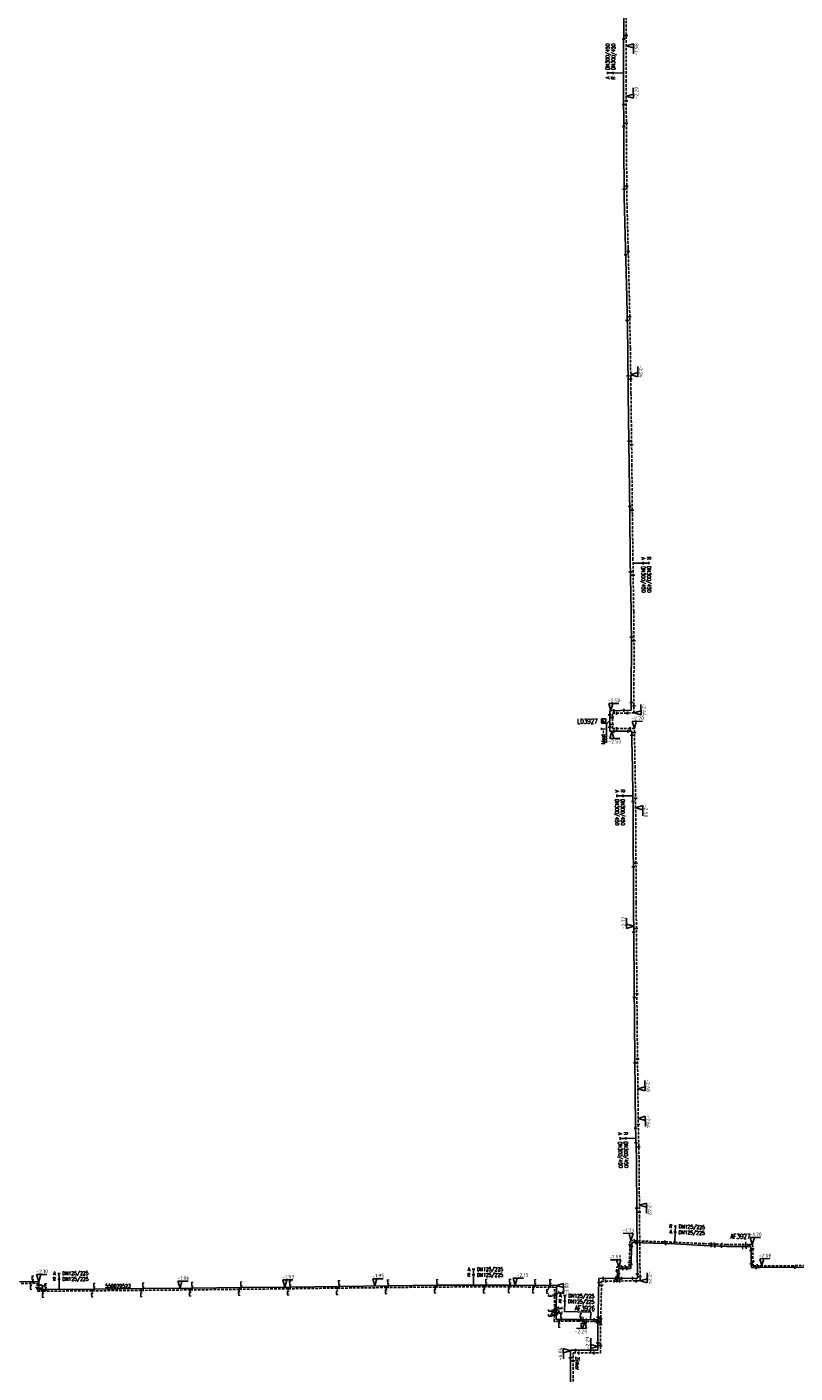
# Model space of a CAD drawing. Header units: millimetres. Extents: x 0 to 118318689, y 0 to 490460760.
# Tile 54 of 117: x 117615930 to 117804119, y 485500137 to 485829882. Entities that reach past the tile are written whole.
import ezdxf
from ezdxf.enums import TextEntityAlignment as Align

# ---------------------------------------------------------------- set-up
doc = ezdxf.new("R2010")
doc.units = ezdxf.units.MM
doc.header["$LTSCALE"] = 200
doc.linetypes.add('HIDDEN2', pattern=[4.7625, 3.175, -1.5875])
doc.layers.get('0').update_dxf_attribs({"color": 8})
for name, color, linetype in [('WT-C-AFSLUITER', 7, 'Continuous'), ('WT-C-kastLD', 7, 'Continuous'), ('WT-C-mof', 7, 'Continuous'), ('WT-C-tstuk', 7, 'Continuous'), ('WT-C-zbocht', 7, 'Continuous'), ('WT-I-diam', 7, 'Continuous'), ('WT-I-info', 7, 'Continuous'), ('WT-I-NAP', 7, 'Continuous'), ('WT-L-aanvoer', 6, 'Continuous'), ('WT-L-retour', 6, 'HIDDEN2')]:
    doc.layers.add(name, color=color, linetype=linetype)
doc.styles.add('DIN17', font='ROMANS.SHX', dxfattribs={"width": 0.9})
doc.styles.add('ISOCP', font='ISOCP.SHX')

# ---------------------------------------------------------------- blocks, each defined once
blk = doc.blocks.new('LR-mof')
at = {"color": 0, "linetype": 'ByBlock', "lineweight": -2}
blk.add_line((0, -0.75), (0, 0.75), dxfattribs=at)
blk = doc.blocks.new('LR-tsb')
blk.add_circle((0, 0), 0.375)
blk = doc.blocks.new('nap2')
at = {"color": 0, "linetype": 'Continuous'}
for p, q in [((1, 3.5), (-4, 3.5)), ((-1, 3.5), (0, 0)), ((1, 3.5), (0, 0))]:
    blk.add_line(p, q, dxfattribs=at)
at = {"color": 0, "linetype": 'Continuous', "style": 'ISOCP'}
for tag, p in [('*2', (-4, 1.5)), ('*1', (-1.5, 5))]:
    blk.add_attdef(tag, text='', height=1.8, dxfattribs=at).set_placement(p, align=Align.MIDDLE)
blk = doc.blocks.new('nap1')
at = {"color": 0, "linetype": 'Continuous'}
for p, q in [((-1, 3.5), (0, 0)), ((-1, 3.5), (4, 3.5)), ((1, 3.5), (0, 0))]:
    blk.add_line(p, q, dxfattribs=at)
at = {"color": 0, "linetype": 'Continuous', "style": 'ISOCP'}
for tag, p in [('*1', (1.7, 5)), ('*2', (4, 1.5))]:
    blk.add_attdef(tag, text='', height=1.8, dxfattribs=at).set_placement(p, align=Align.MIDDLE)
blk = doc.blocks.new('LR-AFS')
at = {"color": 0, "lineweight": -3, "const_width": 0.7}
blk.add_lwpolyline([(0, -1.5), (0, 1.5)], dxfattribs=at)
at = {"color": 7, "linetype": 'ByBlock', "lineweight": -2, "style": 'DIN17', "width": 0.9}
blk.add_attdef('*1', text='', height=2.5, dxfattribs=at).set_placement((0, 5), align=Align.MIDDLE)
at = {"color": 0, "linetype": 'ByBlock', "lineweight": -2, "style": 'DIN17', "width": 0.3, "flags": 1}
for tag, p in [('*2', (2.5, 1.5)), ('OCODE', (-7.5, -2.5)), ('FABR', (-7.5, -7.5)), ('ST', (-7.5, -5)), ('VCODE', (-2.5, -5)), ('NCODE', (-2.5, -2.5)), ('TYPE', (-2.5, -7.5)), ('OPBOUW', (2.5, -7.5)), ('NIVO', (2.5, -5)), ('BC', (2.5, -2.5)), ('BEDIEN', (7.5, -7.5)), ('IMM', (7.5, -5)), ('RK', (7.5, -2.5)), ('VERTR', (-7.5, -10)), ('DEKM', (-7.5, -12.5)), ('PDATUM', (-2.5, -12.5)), ('OPBLEN', (-2.5, -10)), ('HULPST', (2.5, -10)), ('OPM', (2.5, -12.5)), ('VERLSP', (7.5, -10)), ('BORD', (7.5, -12.5)), ('BORDL', (-7.5, -15)), ('BORDX', (-2.5, -15)), ('BORDY', (2.5, -15)), ('BORDZ', (7.5, -15))]:
    blk.add_attdef(tag, text='', height=1.8, dxfattribs=at).set_placement(p, align=Align.MIDDLE)
blk = doc.blocks.new('LR-kastLD')
at = {"color": 0, "linetype": 'ByBlock', "lineweight": -3}
blk.add_line((-1, 1), (1, -1), dxfattribs=at)
blk.add_lwpolyline([(-1, -1), (-1, 1), (1, 1), (1, -1)], close=True, dxfattribs=at)
blk.add_solid([(-1, 1), (-1, -1), (1, -1)], dxfattribs=at)
at = {"color": 7, "linetype": 'ByBlock', "lineweight": -3, "style": 'DIN17', "width": 0.7}
for tag, p in [('*1', (0, 5)), ('*2', (0, -5))]:
    blk.add_attdef(tag, text='', height=2.5, dxfattribs=at).set_placement(p, align=Align.MIDDLE)
at = {"color": 0, "linetype": 'ByBlock', "lineweight": -2, "style": 'DIN17', "width": 0.3, "flags": 1}
for tag, p in [('OCODE', (4.5, 1.25)), ('NCODE', (9.5, 1.25)), ('BC', (14.5, 1.25)), ('RK', (19.5, 1.25)), ('ST', (4.5, -1.25)), ('VCODE', (9.5, -1.25)), ('NIVO', (14.5, -1.25)), ('IMM', (19.5, -1.25))]:
    blk.add_attdef(tag, text='', height=1.8, dxfattribs=at).set_placement(p, align=Align.MIDDLE)
blk = doc.blocks.new('LR-DIAB2')
at = {"color": 0, "linetype": 'Continuous', "lineweight": -3}
blk.add_line((0, 5), (0, 7.8), dxfattribs=at)
at = {"color": 0, "lineweight": -3}
blk.add_line((0, 0), (0, 5), dxfattribs=at)
for points in [[(0.61, 7.8), (0, 7.8), (-0.61, 7.8)], [(0.61, 5), (0, 5), (-0.61, 5)]]:
    blk.add_lwpolyline(points, dxfattribs=at)
at = {"color": 1, "lineweight": -3, "style": 'DIN17', "width": 0.9}
for tag, p in [('*1', (-1.61, 7.8)), ('*2', (-1.61, 5.02))]:
    blk.add_attdef(tag, text='', height=1.8, dxfattribs=at).set_placement(p, align=Align.MIDDLE_RIGHT)
for tag, p in [('*11', (1.61, 7.8)), ('*12', (1.61, 5))]:
    blk.add_attdef(tag, text='', height=1.8, dxfattribs=at).set_placement(p, align=Align.MIDDLE_LEFT)
blk = doc.blocks.new('LR-DIAO2')
at = {"color": 0, "lineweight": -3}
blk.add_line((0, 0), (0, -5), dxfattribs=at)
at = {"color": 0, "linetype": 'Continuous', "lineweight": -3}
blk.add_line((0, -5), (0, -7.8), dxfattribs=at)
at = {"color": 0, "lineweight": -3}
for points in [[(0.61, -5), (0, -5), (-0.61, -5)], [(0.61, -7.8), (0, -7.8), (-0.61, -7.8)]]:
    blk.add_lwpolyline(points, dxfattribs=at)
at = {"color": 1, "lineweight": -3, "style": 'DIN17', "width": 0.9}
for tag, p in [('*1', (-1.61, -5)), ('*2', (-1.61, -7.78))]:
    blk.add_attdef(tag, text='', height=1.8, dxfattribs=at).set_placement(p, align=Align.MIDDLE_RIGHT)
for tag, p in [('*11', (1.61, -5)), ('*12', (1.61, -7.8))]:
    blk.add_attdef(tag, text='', height=1.8, dxfattribs=at).set_placement(p, align=Align.MIDDLE_LEFT)
blk = doc.blocks.new('LR-hyp')
at = {"color": 7, "linetype": 'ByBlock', "lineweight": -3, "style": 'DIN17', "width": 0.9}
blk.add_attdef('*1', text='', height=1.8, dxfattribs=at).set_placement((0, 0), align=Align.MIDDLE)
at = {"color": 7, "linetype": 'ByBlock', "lineweight": -2, "style": 'DIN17', "width": 0.9, "flags": 1}
blk.add_attdef('*2', text='', height=1.8, dxfattribs=at).set_placement((0, -5), align=Align.MIDDLE)
blk = doc.blocks.new('LR-mofD')
at = {"color": 0, "linetype": 'ByBlock', "lineweight": -2}
blk.add_line((0, -0.75), (0, 0.75), dxfattribs=at)
at = {"color": 1, "linetype": 'ByBlock', "lineweight": -3, "style": 'DIN17', "width": 0.9}
blk.add_attdef('*1', text='', height=1.8, dxfattribs=at).set_placement((0, 2), align=Align.MIDDLE)
blk = doc.blocks.new('LR-zbocht')
at = {"color": 0, "linetype": 'ByBlock', "lineweight": -2}
blk.add_arc((1.5, 0), 1.5, 90, 270, dxfattribs=at)

msp = doc.modelspace()

# ---------------------------------------------------------------- linework, layer by layer
at = {"layer": 'WT-I-diam'}
for p, q in [((117754069, 485515080), (117747636, 485515216)), ((117754029, 485513199), (117754069, 485515080))]:
    msp.add_line(p, q, dxfattribs=at)
at = {"layer": 'WT-I-info'}
for p, q in [((117757917, 485659107), (117758544, 485659843, -2553)), ((117757920, 485654543), (117757917, 485659107))]:
    msp.add_line(p, q, dxfattribs=at)
at = {"layer": 'WT-L-aanvoer', "lineweight": -3}
for p, q in [((117762144, 485839028), (117762080, 485816830)), ((117762080, 485816830), (117762160, 485801969)), ((117749093, 485505729), (117754366, 485505735)), ((117749115, 485485972), (117749093, 485505729))]:
    msp.add_line(p, q, dxfattribs=at)
at = {"layer": 'WT-L-aanvoer'}
for p, q in [((117762256, 485788155, -2207), (117762160, 485801969)), ((117762570, 485775762, -2207), (117762256, 485788155, -2207)), ((117762876, 485763687, -2207), (117762570, 485775762, -2207)), ((117763109, 485751253, -2207), (117762876, 485763687, -2207)), ((117763267, 485740058, -2207), (117763109, 485751253, -2207)), ((117763487, 485722404, -2207), (117763267, 485740058, -2207)), ((117763600, 485710544, -2207), (117763487, 485722404, -2207)), ((117763754, 485699344, -2207), (117763600, 485710544, -2207)), ((117763928, 485686702, -2207), (117763754, 485699344, -2207)), ((117764017, 485677453, -2207), (117763928, 485686702, -2207)), ((117764000, 485668830, -2207), (117764017, 485677453, -2207)), ((117763988, 485662480, -2207), (117764000, 485668830, -2207)), ((117758702, 485662389, -2207), (117763988, 485662480, -2207)), ((117758703, 485659983, -2207), (117758702, 485662389, -2207)), ((117758705, 485657353, -2207), (117758703, 485659983, -2207)), ((117764107, 485657353, -2207), (117758705, 485657353, -2207)), ((117764147, 485655105, -2207), (117764107, 485657353, -2207)), ((117764267, 485648412, -2207), (117764147, 485655105, -2207)), ((117764389, 485641545, -2207), (117764267, 485648412, -2207)), ((117764412, 485638513, -2207), (117764389, 485641545, -2207)), ((117764424, 485636512, -2207), (117764412, 485638513, -2207)), ((117764550, 485615404, -2207), (117764424, 485636512, -2207)), ((117764609, 485606116, -2207), (117764550, 485615404, -2207)), ((117764773, 485585842, -2207), (117764609, 485606116, -2207)), ((117765059, 485560564, -2207), (117764773, 485585842, -2207)), ((117765246, 485552853), (117765059, 485560560)), ((117765353, 485538360), (117765246, 485552853)), ((117765501, 485523359), (117765353, 485538360)), ((117763881, 485525748), (117764108, 485532138)), ((117764108, 485532138), (117772297, 485531845)), ((117772297, 485531845), (117774639, 485531762)), ((117774639, 485531762), (117781868, 485531420)), ((117781868, 485531420), (117787289, 485531175)), ((117787289, 485531175), (117791306, 485531175)), ((117791306, 485531175), (117793300, 485531175)), ((117793300, 485531175), (117793441, 485525974)), ((117760911, 485525732), (117763881, 485525748)), ((117760915, 485524977), (117760911, 485525732)), ((117760924, 485523335), (117760915, 485524977)), ((117793441, 485525974), (117795559, 485525983)), ((117795559, 485525983), (117811310, 485526055)), ((117614109, 485522514), (117618826, 485522552)), ((117618826, 485522552), (117618842, 485520612)), ((117618842, 485520612), (117620544, 485520626)), ((117620544, 485520626), (117632421, 485520724)), ((117632421, 485520724), (117644421, 485520823)), ((117644421, 485520823), (117656420, 485520940)), ((117656420, 485520940), (117668430, 485521075)), ((117668430, 485521075), (117680427, 485521220)), ((117680427, 485521220), (117692427, 485521376)), ((117692427, 485521376), (117704427, 485521513)), ((117704427, 485521513), (117716427, 485521633)), ((117716427, 485521633), (117728428, 485521682)), ((117728428, 485521682), (117734284, 485521674)), ((117734284, 485521674), (117745656, 485521599)), ((117745631, 485519638), (117745656, 485521599)), ((117755990, 485519329), (117756081, 485523310)), ((117756081, 485523310), (117765501, 485523359)), ((117745588, 485516158), (117745631, 485519638)), ((117755790, 485509897), (117755990, 485519329)), ((117745551, 485513230), (117745573, 485514990)), ((117745573, 485514990), (117745583, 485515807)), ((117745583, 485515807), (117745588, 485516158)), ((117746835, 485513236), (117745551, 485513230)), ((117751186, 485513259), (117746835, 485513236)), ((117751596, 485513250), (117751186, 485513259)), ((117752152, 485513239), (117751596, 485513250)), ((117755859, 485513160), (117752152, 485513239)), ((117755794, 485505736), (117755790, 485509897)), ((117754366, 485505735), (117755794, 485505736))]:
    msp.add_line(p, q, dxfattribs=at)
at = {"layer": 'WT-L-retour', "lineweight": -3}
for p, q in [((117762794, 485839029), (117762730, 485816830)), ((117762730, 485816830), (117762810, 485801972)), ((117762906, 485788173, -2207), (117762810, 485801972)), ((117763220, 485775779, -2207), (117762906, 485788173, -2207)), ((117763525, 485763701, -2207), (117763220, 485775779, -2207)), ((117763759, 485751263, -2207), (117763525, 485763701, -2207)), ((117763917, 485740067, -2207), (117763759, 485751263, -2207)), ((117764137, 485722411, -2207), (117763917, 485740067, -2207)), ((117764250, 485710552, -2207), (117764137, 485722411, -2207)), ((117764404, 485699353, -2207), (117764250, 485710552, -2207)), ((117764578, 485686710, -2207), (117764404, 485699353, -2207)), ((117764667, 485677455, -2207), (117764578, 485686710, -2207)), ((117764650, 485668829, -2207), (117764667, 485677455, -2207)), ((117764636, 485661841, -2207), (117764650, 485668829, -2207)), ((117759352, 485661750, -2207), (117764636, 485661841, -2207)), ((117759353, 485659994, -2207), (117759352, 485661750, -2207)), ((117759355, 485658003, -2207), (117759353, 485659994, -2207)), ((117764746, 485658003, -2207), (117759355, 485658003, -2207)), ((117764797, 485655116, -2207), (117764746, 485658003, -2207)), ((117764917, 485648424, -2207), (117764797, 485655116, -2207)), ((117765039, 485641553, -2207), (117764917, 485648424, -2207)), ((117765062, 485638518, -2207), (117765039, 485641553, -2207)), ((117765074, 485636516, -2207), (117765062, 485638518, -2207)), ((117765200, 485615408, -2207), (117765074, 485636516, -2207)), ((117765259, 485606121, -2207), (117765200, 485615408, -2207)), ((117765423, 485585849, -2207), (117765259, 485606121, -2207)), ((117765709, 485560572, -2207), (117765423, 485585849, -2207)), ((117765896, 485552863), (117765709, 485560576)), ((117766003, 485538366), (117765896, 485552863)), ((117766158, 485522713), (117766003, 485538366)), ((117763470, 485526171), (117763699, 485532577)), ((117763699, 485532577), (117772312, 485532270)), ((117772312, 485532270), (117774657, 485532186)), ((117774657, 485532186), (117781887, 485531845)), ((117781887, 485531845), (117787299, 485531600)), ((117787299, 485531600), (117791986, 485531600)), ((117791986, 485531600), (117793714, 485531600)), ((117793714, 485531600), (117793854, 485526401)), ((117760484, 485526155), (117763470, 485526171)), ((117760490, 485524975), (117760484, 485526155)), ((117760502, 485522683), (117760490, 485524975)), ((117793854, 485526401), (117795557, 485526408)), ((117795557, 485526408), (117811311, 485526480)), ((117756640, 485519315), (117756716, 485522663)), ((117756716, 485522663), (117766158, 485522713)), ((117756440, 485509891), (117756640, 485519315)), ((117752984, 485512796), (117752437, 485512807)), ((117756500, 485512721), (117752984, 485512796)), ((117756445, 485505087), (117756440, 485509891)), ((117749744, 485505080), (117755218, 485505086)), ((117749764, 485486623), (117749744, 485505080)), ((117754367, 485505085), (117756445, 485505087))]:
    msp.add_line(p, q, dxfattribs=at)
at = {"layer": 'WT-L-retour'}
for p, q in [((117614510, 485522092), (117618405, 485522123)), ((117618405, 485522123), (117618420, 485520183)), ((117655915, 485520510), (117667925, 485520644)), ((117667925, 485520644), (117679924, 485520789)), ((117679924, 485520789), (117691999, 485520945)), ((117691999, 485520945), (117703921, 485521083)), ((117703921, 485521083), (117715922, 485521203)), ((117715922, 485521203), (117727922, 485521258)), ((117727922, 485521258), (117734000, 485521250)), ((117734000, 485521250), (117745225, 485521177)), ((117745200, 485519140), (117745225, 485521177)), ((117618420, 485520183), (117619849, 485520195)), ((117619849, 485520195), (117631892, 485520294)), ((117631892, 485520294), (117643918, 485520394)), ((117643918, 485520394), (117655915, 485520510)), ((117745154, 485515453), (117745200, 485519140)), ((117745121, 485512803), (117745139, 485514288)), ((117745139, 485514288), (117745149, 485515099)), ((117745149, 485515099), (117745154, 485515453)), ((117746337, 485512809), (117745121, 485512803)), ((117751183, 485512834), (117746337, 485512809)), ((117752437, 485512807), (117751183, 485512834))]:
    msp.add_line(p, q, dxfattribs=at)

# ---------------------------------------------------------------- block references
at = {"layer": 'WT-C-AFSLUITER', "linetype": 'Continuous'}
ref = msp.add_blockref('LR-AFS', (117791306, 485531175), dxfattribs=dict(at, xscale=500, yscale=500, zscale=500))
ref.add_attrib('*1', 'AF3927', dxfattribs={"layer": '0', "color": 7, "linetype": 'ByBlock', "lineweight": -2, "height": 1250, "style": 'DIN17', "width": 0.65}).set_placement((117790684, 485533654), align=Align.MIDDLE)
at = {"layer": 'WT-C-AFSLUITER', "linetype": 'Continuous', "xscale": 500, "yscale": 500, "zscale": 500}
msp.add_blockref('LR-AFS', (117791986, 485531600), dxfattribs=at)
at = {"layer": 'WT-C-AFSLUITER', "linetype": 'Continuous'}
ref = msp.add_blockref('LR-AFS', (117752152, 485513239), dxfattribs=dict(at, xscale=500, yscale=500, zscale=500, rotation=358.7835))
ref.add_attrib('*1', 'AF3926', dxfattribs={"layer": '0', "color": 7, "linetype": 'ByBlock', "lineweight": -2, "height": 1250, "rotation": 358.7835, "style": 'DIN17', "width": 0.65}).set_placement((117752606, 485516014), align=Align.MIDDLE)
at = {"layer": 'WT-C-AFSLUITER', "linetype": 'Continuous', "xscale": 500, "yscale": 500, "zscale": 500, "rotation": 358.7835}
msp.add_blockref('LR-AFS', (117752984, 485512796), dxfattribs=at)
at = {"layer": 'WT-C-kastLD', "linetype": 'Continuous'}
ref = msp.add_blockref('LR-kastLD', (117757220, 485659868), dxfattribs=dict(at, xscale=499.9999999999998, yscale=499.9999999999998, zscale=499.9999999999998, rotation=0.005731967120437))
ref.add_attrib('*1', 'LD3927', dxfattribs={"layer": '0', "color": 7, "linetype": 'ByBlock', "lineweight": -3, "height": 1250, "rotation": 0.00573, "style": 'DIN17', "width": 0.65}).set_placement((117753213, 485659793), align=Align.MIDDLE)
at = {"layer": 'WT-C-mof', "linetype": 'Continuous', "lineweight": -3}
for p, xscale, yscale, zscale, rotation in [((117762762, 485827761), 500.0000000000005, 500.0000000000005, 500.0000000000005, 89.8366), ((117762109, 485826911), 500.0000000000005, 500.0000000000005, 500.0000000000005, 89.8366), ((117762112, 485810918), 500, 500, 500, 270.306), ((117762757, 485811782), 500, 500, 500, 270.306), ((117762141, 485805492), 500, 500, 500, 270.306), ((117762787, 485806327), 500, 500, 500, 270.306)]:
    msp.add_blockref('LR-mof', p, dxfattribs=dict(at, xscale=xscale, yscale=yscale, zscale=zscale, rotation=rotation))
at = {"layer": 'WT-C-mof', "linetype": 'Continuous'}
for p, xscale, yscale, zscale, rotation in [((117762242, 485790146, -1889), 500.0000000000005, 500.0000000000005, 500.0000000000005, 270.3995), ((117762887, 485790839, -1780), 499.9999999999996, 499.9999999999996, 499.9999999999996, 270.3989), ((117763243, 485774842, -2207), 499.9999999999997, 499.9999999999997, 499.9999999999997, 271.4501), ((117762613, 485774045, -2207), 499.9999999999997, 499.9999999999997, 499.9999999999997, 271.4501), ((117762983, 485757973, -2207), 500, 500, 500, 271.0779), ((117763617, 485758852, -2207), 500, 500, 500, 271.0779), ((117763206, 485744415, -2207), 500.0000000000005, 500.0000000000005, 500.0000000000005, 270.8059), ((117763868, 485743571, -2207), 500.0000000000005, 500.0000000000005, 500.0000000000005, 270.8059), ((117763412, 485728405, -2207), 500.0000000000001, 500.0000000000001, 500.0000000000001, 270.7143), ((117764073, 485727558, -2207), 500.0000000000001, 500.0000000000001, 500.0000000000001, 270.7143), ((117763583, 485712379, -2207), 500, 500, 500, 270.5467), ((117764241, 485711547, -2207), 500, 500, 500, 270.5467), ((117763795, 485696375, -2207), 499.9999999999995, 499.9999999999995, 499.9999999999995, 270.7882), ((117764456, 485695567, -2207), 499.9999999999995, 499.9999999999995, 499.9999999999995, 270.7882), ((117763989, 485680386, -2207), 500.0000000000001, 500.0000000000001, 500.0000000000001, 270.5488), ((117764647, 485679522, -2207), 500.0000000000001, 500.0000000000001, 500.0000000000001, 270.5488), ((117764400, 485640166, -2207), 499.9999999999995, 499.9999999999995, 499.9999999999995, 270.4291), ((117765043, 485640991, -2207), 499.9999999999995, 499.9999999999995, 499.9999999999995, 270.4291), ((117764498, 485624143, -2207), 500.0000000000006, 500.0000000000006, 500.0000000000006, 270.3429), ((117765143, 485625022, -2207), 500.0000000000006, 500.0000000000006, 500.0000000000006, 270.3429), ((117764596, 485608119, -2207), 500.0000000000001, 500.0000000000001, 500.0000000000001, 270.3592), ((117765240, 485609054, -2207), 500.0000000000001, 500.0000000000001, 500.0000000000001, 270.3592), ((117764722, 485592104, -2207), 500.0000000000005, 500.0000000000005, 500.0000000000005, 270.4650999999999), ((117765365, 485593041, -2207), 500.0000000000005, 500.0000000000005, 500.0000000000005, 270.4650999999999), ((117765523, 485577039, -2207), 499.9999999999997, 499.9999999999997, 499.9999999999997, 270.6488), ((117764883, 485576115, -2207), 499.9999999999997, 499.9999999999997, 499.9999999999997, 270.6488), ((117765705, 485560992, -2207), 499.9999999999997, 499.9999999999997, 499.9999999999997, 270.6488), ((117765070, 485560115), 500, 500, 500, 271.3878), ((117765157, 485556522), 500, 500, 500, 271.3878), ((117765832, 485555506), 500, 500, 500, 271.3878), ((117765337, 485540515), 500.0000000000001, 500.0000000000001, 500.0000000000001, 270.4219), ((117765994, 485539547), 500.0000000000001, 500.0000000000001, 500.0000000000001, 270.4219), ((117772204, 485532274), 500, 500, 500, 357.9567000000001), ((117772377, 485531843), 500, 500, 500, 357.9567000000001), ((117783531, 485531345), 500.0000000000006, 500.0000000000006, 500.0000000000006, 357.4096), ((117783567, 485531769), 500.0000000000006, 500.0000000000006, 500.0000000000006, 357.4096), ((117784378, 485531732), 500.0000000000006, 500.0000000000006, 500.0000000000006, 357.4096), ((117784479, 485531302), 500.0000000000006, 500.0000000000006, 500.0000000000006, 357.4096), ((117786130, 485531227), 500.0000000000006, 500.0000000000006, 500.0000000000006, 357.4096), ((117786131, 485531653), 500.0000000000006, 500.0000000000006, 500.0000000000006, 357.4096), ((117792115, 485530957), 500.0000000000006, 500.0000000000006, 500.0000000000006, 357.4096), ((117792819, 485531350), 500.0000000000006, 500.0000000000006, 500.0000000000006, 357.4096), ((117793825, 485527507, -1662), 499.9999999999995, 499.9999999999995, 499.9999999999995, 271.5459), ((117793416, 485526894, -1662), 499.9999999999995, 499.9999999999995, 499.9999999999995, 271.5459), ((117804093, 485526022), 500.0000000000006, 500.0000000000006, 500.0000000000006, 0.2611999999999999), ((117619849, 485520195), 500, 500, 500, 0.4722), ((117755792, 485507534), 500.0000000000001, 500.0000000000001, 500.0000000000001, 270.0614), ((117756443, 485506855), 500.0000000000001, 500.0000000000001, 500.0000000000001, 270.0614)]:
    msp.add_blockref('LR-mof', p, dxfattribs=dict(at, xscale=xscale, yscale=yscale, zscale=zscale, rotation=rotation))
at = {"layer": 'WT-C-mof'}
for p, xscale, yscale, zscale, rotation in [((117759702, 485662406, -2207), 499.9999999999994, 499.9999999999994, 499.9999999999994, 0.9837518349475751), ((117762181, 485662449, -2207), 499.9999999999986, 499.9999999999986, 499.9999999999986, 180.9837518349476), ((117763991, 485664383, -2207), 499.9999999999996, 499.9999999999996, 499.9999999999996, 89.8891616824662), ((117764640, 485663545, -2207), 499.9999999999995, 499.9999999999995, 499.9999999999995, 89.88916168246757), ((117758702, 485661389, -2207), 500, 500, 500, 270.0379208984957), ((117759353, 485660750, -2207), 500, 500, 500, 270.0379208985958), ((117760352, 485661767, -2207), 500, 500, 500, 0.9837518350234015), ((117763054, 485661813, -2207), 499.9999999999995, 499.9999999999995, 499.9999999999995, 180.9837518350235), ((117758704, 485658353, -2207), 500, 500, 500, 90.03792089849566), ((117759354, 485659003, -2207), 500, 500, 500, 90.03792089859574), ((117759705, 485657353, -2207), 500.0000000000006, 500.0000000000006, 500.0000000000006, 0.005731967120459), ((117760355, 485658003, -2207), 500.0000000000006, 500.0000000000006, 500.0000000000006, 0.005731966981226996), ((117763107, 485657353, -2207), 499.9999999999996, 499.9999999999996, 499.9999999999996, 180.0057319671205), ((117763746, 485658003, -2207), 500.0000000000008, 500.0000000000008, 500.0000000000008, 180.0057319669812), ((117764125, 485656353, -2207), 500.0000000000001, 500.0000000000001, 500.0000000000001, 271.0218547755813), ((117764764, 485657004, -2207), 499.9999999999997, 499.9999999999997, 499.9999999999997, 271.021854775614), ((117763663, 485531578), 500, 500, 500, 267.9567077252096), ((117764073, 485531138), 500, 500, 500, 267.9567077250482), ((117764698, 485532542), 500.0000000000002, 500.0000000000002, 500.0000000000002, 357.9567077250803), ((117765108, 485532102), 500.0000000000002, 500.0000000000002, 500.0000000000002, 357.9567077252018), ((117793741, 485530600), 499.9999999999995, 499.9999999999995, 499.9999999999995, 271.5458640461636), ((117763506, 485527170), 500.0000000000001, 500.0000000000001, 500.0000000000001, 87.95670772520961), ((117793327, 485530175), 499.9999999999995, 499.9999999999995, 499.9999999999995, 271.5458640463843), ((117760489, 485525155), 500, 500, 500, 270.302705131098), ((117760918, 485524489), 500.0000000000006, 500.0000000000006, 500.0000000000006, 90.30270513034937), ((117761484, 485526160), 500.0000000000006, 500.0000000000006, 500.0000000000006, 0.30270513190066), ((117761911, 485525738), 500, 500, 500, 0.302705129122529), ((117762470, 485526166), 499.9999999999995, 499.9999999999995, 499.9999999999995, 180.3027051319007), ((117762881, 485525743), 500, 500, 500, 180.3027051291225), ((117763916, 485526747), 499.9999999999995, 499.9999999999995, 499.9999999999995, 87.95670772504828), ((117765491, 485524359), 500, 500, 500, 90.56660806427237), ((117794559, 485525979), 499.9999999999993, 499.9999999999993, 499.9999999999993, 180.2396414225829), ((117794854, 485526405), 499.9999999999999, 499.9999999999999, 499.9999999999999, 0.2396395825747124), ((117756058, 485522310), 500, 500, 500, 268.6924854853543), ((117756693, 485521663), 500, 500, 500, 268.6924854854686), ((117757081, 485523315), 499.9999999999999, 499.9999999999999, 499.9999999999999, 0.302705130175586), ((117757716, 485522668), 499.9999999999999, 499.9999999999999, 499.9999999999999, 0.3027051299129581), ((117759802, 485522679), 499.9999999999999, 499.9999999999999, 499.9999999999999, 0.3027051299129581), ((117760497, 485523683), 500.0000000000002, 500.0000000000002, 500.0000000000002, 90.30270513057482), ((117760224, 485523332), 499.9999999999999, 499.9999999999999, 499.9999999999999, 0.302705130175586), ((117761202, 485522687), 499.9999999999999, 499.9999999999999, 499.9999999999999, 0.3027051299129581), ((117761624, 485523339), 499.9999999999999, 499.9999999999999, 499.9999999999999, 0.302705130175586), ((117764302, 485523353), 499.9999999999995, 499.9999999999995, 499.9999999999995, 180.3027051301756), ((117765158, 485522708), 500.0000000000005, 500.0000000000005, 500.0000000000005, 180.3027051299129), ((117766148, 485523713), 499.9999999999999, 499.9999999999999, 499.9999999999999, 90.56660806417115), ((117754859, 485513181), 499.9999999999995, 499.9999999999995, 499.9999999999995, 178.7835246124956), ((117755844, 485512460), 500.0000000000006, 500.0000000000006, 500.0000000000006, 88.78352461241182), ((117755500, 485512742), 500.0000000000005, 500.0000000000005, 500.0000000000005, 178.7835246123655), ((117755874, 485513860), 500.0000000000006, 500.0000000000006, 500.0000000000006, 88.78352461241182), ((117756485, 485512021), 499.9999999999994, 499.9999999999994, 499.9999999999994, 88.78352461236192), ((117756515, 485513421), 499.9999999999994, 499.9999999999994, 499.9999999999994, 88.78352461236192), ((117754037, 485505734), 500.0000000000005, 500.0000000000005, 500.0000000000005, 180.0614096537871), ((117754855, 485505085), 499.9999999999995, 499.9999999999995, 499.9999999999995, 180.0614096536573)]:
    msp.add_blockref('LR-mof', p, dxfattribs=dict(at, xscale=xscale, yscale=yscale, zscale=zscale, rotation=rotation))
at = {"layer": 'WT-C-mof', "linetype": 'Continuous', "xscale": 500, "yscale": 500, "zscale": 500}
for p, rotation in [((117617346, 485522540), 0.4611000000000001), ((117620544, 485520626), 0.473), ((117632421, 485520724), 0.473), ((117728428, 485521682), 359.9219), ((117740435, 485521634), 359.6201), ((117744155, 485521609), 359.6201), ((117745200, 485519140), 89.28299999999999), ((117745139, 485514288), 89.28299999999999), ((117745154, 485515453), 89.28299999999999), ((117746835, 485513236), 0.2973), ((117751596, 485513250), 358.7835)]:
    msp.add_blockref('LR-mofD', p, dxfattribs=dict(at, rotation=rotation)).add_auto_attribs({'*1': 'E'})
at = {"layer": 'WT-C-mof', "linetype": 'Continuous'}
ref = msp.add_blockref('LR-mofD', (117616875, 485522111), dxfattribs=dict(at, xscale=500, yscale=500, zscale=500, rotation=0.4611000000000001))
ref.add_attrib('*1', 'E', dxfattribs={"layer": '0', "color": 1, "linetype": 'ByBlock', "lineweight": -3, "height": 900, "rotation": 0.4611, "style": 'DIN17', "width": 0.9}).set_placement((117616886, 485521139), align=Align.MIDDLE)
ref = msp.add_blockref('LR-mofD', (117618413, 485521119), dxfattribs=dict(at, xscale=500, yscale=500, zscale=500, rotation=270.4611))
ref.add_attrib('*1', 'E', dxfattribs={"layer": '0', "color": 1, "linetype": 'ByBlock', "lineweight": -3, "height": 900, "rotation": 90.4611, "style": 'DIN17', "width": 0.9}).set_placement((117619413, 485521127), align=Align.MIDDLE)
ref = msp.add_blockref('LR-mofD', (117618834, 485521653), dxfattribs=dict(at, xscale=500, yscale=500, zscale=500, rotation=270.4611))
ref.add_attrib('*1', 'E', dxfattribs={"layer": '0', "color": 1, "linetype": 'ByBlock', "lineweight": -3, "height": 900, "rotation": 90.4611, "style": 'DIN17', "width": 0.9}).set_placement((117619834, 485521661), align=Align.MIDDLE)
ref = msp.add_blockref('LR-mofD', (117619846, 485520195), dxfattribs=dict(at, xscale=500, yscale=500, zscale=500, rotation=180.4722))
ref.add_attrib('*1', 'E', dxfattribs={"layer": '0', "color": 1, "linetype": 'ByBlock', "lineweight": -3, "height": 900, "rotation": 0.4722, "style": 'DIN17', "width": 0.9}).set_placement((117619854, 485519195), align=Align.MIDDLE)
ref = msp.add_blockref('LR-mofD', (117631892, 485520294), dxfattribs=dict(at, xscale=500, yscale=500, zscale=500, rotation=180.4722))
ref.add_attrib('*1', 'E', dxfattribs={"layer": '0', "color": 1, "linetype": 'ByBlock', "lineweight": -3, "height": 900, "rotation": 0.4722, "style": 'DIN17', "width": 0.9}).set_placement((117631900, 485519295), align=Align.MIDDLE)
at = {"layer": 'WT-C-mof'}
ref = msp.add_blockref('LR-mofD', (117643918, 485520394), dxfattribs=dict(at, xscale=500, yscale=500, zscale=500, rotation=0.4722))
ref.add_attrib('*1', 'E', dxfattribs={"layer": '0', "color": 1, "linetype": 'ByBlock', "lineweight": -3, "height": 900, "rotation": 0.4722, "style": 'DIN17', "width": 0.9}).set_placement((117643910, 485519346), align=Align.MIDDLE)
at = {"layer": 'WT-C-mof', "xscale": 500, "yscale": 500, "zscale": 500}
for p, rotation in [((117644421, 485520823), 0.6421), ((117656420, 485520940), 0.6421), ((117668430, 485521075), 0.7426), ((117680427, 485521220), 0.7426), ((117692427, 485521376), 0.5752), ((117704427, 485521513), 0.5752), ((117716427, 485521633), 359.9254), ((117734284, 485521674), 359.6201000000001)]:
    msp.add_blockref('LR-mofD', p, dxfattribs=dict(at, rotation=rotation)).add_auto_attribs({'*1': 'E'})
at = {"layer": 'WT-C-mof'}
ref = msp.add_blockref('LR-mofD', (117655915, 485520510), dxfattribs=dict(at, xscale=500, yscale=500, zscale=500, rotation=0.6421))
ref.add_attrib('*1', 'E', dxfattribs={"layer": '0', "color": 1, "linetype": 'ByBlock', "lineweight": -3, "height": 900, "rotation": 0.6421, "style": 'DIN17', "width": 0.9}).set_placement((117655904, 485519507), align=Align.MIDDLE)
ref = msp.add_blockref('LR-mofD', (117667925, 485520644), dxfattribs=dict(at, xscale=500, yscale=500, zscale=500, rotation=0.6421))
ref.add_attrib('*1', 'E', dxfattribs={"layer": '0', "color": 1, "linetype": 'ByBlock', "lineweight": -3, "height": 900, "rotation": 0.6421, "style": 'DIN17', "width": 0.9}).set_placement((117667913, 485519669), align=Align.MIDDLE)
ref = msp.add_blockref('LR-mofD', (117679924, 485520789), dxfattribs=dict(at, xscale=500, yscale=500, zscale=500, rotation=0.7426))
ref.add_attrib('*1', 'E', dxfattribs={"layer": '0', "color": 1, "linetype": 'ByBlock', "lineweight": -3, "height": 900, "rotation": 0.7426, "style": 'DIN17', "width": 0.9}).set_placement((117679911, 485519722), align=Align.MIDDLE)
ref = msp.add_blockref('LR-mofD', (117691923, 485520944), dxfattribs=dict(at, xscale=500, yscale=500, zscale=500, rotation=0.7426))
ref.add_attrib('*1', 'E', dxfattribs={"layer": '0', "color": 1, "linetype": 'ByBlock', "lineweight": -3, "height": 900, "rotation": 0.7426, "style": 'DIN17', "width": 0.9}).set_placement((117691911, 485519808), align=Align.MIDDLE)
ref = msp.add_blockref('LR-mofD', (117703921, 485521083), dxfattribs=dict(at, xscale=500, yscale=500, zscale=500, rotation=0.5752))
ref.add_attrib('*1', 'E', dxfattribs={"layer": '0', "color": 1, "linetype": 'ByBlock', "lineweight": -3, "height": 900, "rotation": 0.5752, "style": 'DIN17', "width": 0.9}).set_placement((117703911, 485520093), align=Align.MIDDLE)
ref = msp.add_blockref('LR-mofD', (117715922, 485521203), dxfattribs=dict(at, xscale=500, yscale=500, zscale=500, rotation=0.5752))
ref.add_attrib('*1', 'E', dxfattribs={"layer": '0', "color": 1, "linetype": 'ByBlock', "lineweight": -3, "height": 900, "rotation": 0.5752, "style": 'DIN17', "width": 0.9}).set_placement((117715912, 485520267), align=Align.MIDDLE)
at = {"layer": 'WT-C-mof', "linetype": 'Continuous'}
ref = msp.add_blockref('LR-mofD', (117727922, 485521258), dxfattribs=dict(at, xscale=500, yscale=500, zscale=500, rotation=179.9334))
ref.add_attrib('*1', 'E', dxfattribs={"layer": '0', "color": 1, "linetype": 'ByBlock', "lineweight": -3, "height": 900, "rotation": 359.9334, "style": 'DIN17', "width": 0.9}).set_placement((117727921, 485520258), align=Align.MIDDLE)
at = {"layer": 'WT-C-mof'}
ref = msp.add_blockref('LR-mofD', (117734000, 485521250), dxfattribs=dict(at, xscale=500, yscale=500, zscale=500, rotation=359.9254))
ref.add_attrib('*1', 'E', dxfattribs={"layer": '0', "color": 1, "linetype": 'ByBlock', "lineweight": -3, "height": 900, "rotation": 359.9254, "style": 'DIN17', "width": 0.9}).set_placement((117734001, 485520335), align=Align.MIDDLE)
at = {"layer": 'WT-C-mof', "linetype": 'Continuous'}
ref = msp.add_blockref('LR-mofD', (117739972, 485521211), dxfattribs=dict(at, xscale=500, yscale=500, zscale=500, rotation=179.6237))
ref.add_attrib('*1', 'E', dxfattribs={"layer": '0', "color": 1, "linetype": 'ByBlock', "lineweight": -3, "height": 900, "rotation": 359.6237, "style": 'DIN17', "width": 0.9}).set_placement((117739965, 485520211), align=Align.MIDDLE)
ref = msp.add_blockref('LR-mofD', (117743711, 485521187), dxfattribs=dict(at, xscale=500, yscale=500, zscale=500, rotation=179.6237))
ref.add_attrib('*1', 'E', dxfattribs={"layer": '0', "color": 1, "linetype": 'ByBlock', "lineweight": -3, "height": 900, "rotation": 359.6237, "style": 'DIN17', "width": 0.9}).set_placement((117743428, 485520190), align=Align.MIDDLE)
ref = msp.add_blockref('LR-mofD', (117745631, 485519638), dxfattribs=dict(at, xscale=500, yscale=500, zscale=500, rotation=269.283))
ref.add_attrib('*1', 'E', dxfattribs={"layer": '0', "color": 1, "linetype": 'ByBlock', "lineweight": -3, "height": 900, "rotation": 89.283, "style": 'DIN17', "width": 0.9}).set_placement((117746673, 485519896), align=Align.MIDDLE)
ref = msp.add_blockref('LR-mofD', (117745573, 485514990), dxfattribs=dict(at, xscale=500, yscale=500, zscale=500, rotation=269.283))
ref.add_attrib('*1', 'E', dxfattribs={"layer": '0', "color": 1, "linetype": 'ByBlock', "lineweight": -3, "height": 900, "rotation": 89.283, "style": 'DIN17', "width": 0.9}).set_placement((117746573, 485514977), align=Align.MIDDLE)
ref = msp.add_blockref('LR-mofD', (117745588, 485516158), dxfattribs=dict(at, xscale=500, yscale=500, zscale=500, rotation=269.283))
ref.add_attrib('*1', 'E', dxfattribs={"layer": '0', "color": 1, "linetype": 'ByBlock', "lineweight": -3, "height": 900, "rotation": 89.283, "style": 'DIN17', "width": 0.9}).set_placement((117746588, 485516146), align=Align.MIDDLE)
ref = msp.add_blockref('LR-mofD', (117746337, 485512809), dxfattribs=dict(at, xscale=500, yscale=500, zscale=500, rotation=180.2973))
ref.add_attrib('*1', 'E', dxfattribs={"layer": '0', "color": 1, "linetype": 'ByBlock', "lineweight": -3, "height": 900, "rotation": 0.2973, "style": 'DIN17', "width": 0.9}).set_placement((117746342, 485511809), align=Align.MIDDLE)
ref = msp.add_blockref('LR-mofD', (117752343, 485512809), dxfattribs=dict(at, xscale=500, yscale=500, zscale=500, rotation=178.7835))
ref.add_attrib('*1', 'E', dxfattribs={"layer": '0', "color": 1, "linetype": 'ByBlock', "lineweight": -3, "height": 900, "rotation": 358.7835, "style": 'DIN17', "width": 0.9}).set_placement((117751829, 485511885), align=Align.MIDDLE)
at = {"layer": 'WT-C-mof', "lineweight": -3}
for p, xscale, yscale, zscale, rotation in [((117750309, 485505731), 500, 500, 500, 0.06140965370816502), ((117751116, 485505081), 500.0000000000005, 500.0000000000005, 500.0000000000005, 0.06140965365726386), ((117749095, 485503909), 500.0000000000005, 500.0000000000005, 500.0000000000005, 270.0614096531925), ((117749746, 485503165), 500.0000000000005, 500.0000000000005, 500.0000000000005, 270.0614096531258)]:
    msp.add_blockref('LR-mof', p, dxfattribs=dict(at, xscale=xscale, yscale=yscale, zscale=zscale, rotation=rotation))
at = {"layer": 'WT-C-tstuk', "linetype": 'Continuous'}
for p, xscale, yscale, zscale, rotation in [((117760502, 485522683), 500, 500, 500, 90.30270000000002), ((117760924, 485523335), 500, 500, 500, 90.30270000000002), ((117755859, 485513160), 499.9999999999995, 499.9999999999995, 499.9999999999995, 178.7835), ((117756500, 485512721), 499.9999999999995, 499.9999999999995, 499.9999999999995, 178.7835)]:
    msp.add_blockref('LR-tsb', p, dxfattribs=dict(at, xscale=xscale, yscale=yscale, zscale=zscale, rotation=rotation))
at = {"layer": 'WT-C-zbocht', "linetype": 'Continuous', "xscale": 500, "yscale": 500, "zscale": 500, "rotation": 269.283}
for p in [(117745149, 485515099), (117745583, 485515807)]:
    msp.add_blockref('LR-zbocht', p, dxfattribs=at)
at = {"layer": 'WT-I-diam', "linetype": 'Continuous'}
for name, p, xscale, yscale, zscale, rotation, values in [('LR-DIAB2', (117762085, 485818592), 500.0000000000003, 500.0000000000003, 500.0000000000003, 89.83658562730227, {'*1': 'A', '*11': 'DN300/450', '*2': 'R', '*12': 'DN300/450'}), ('LR-DIAB2', (117764416, 485698498), 499.9999999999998, 499.9999999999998, 499.9999999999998, 270.7881555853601, {'*1': 'R', '*11': 'DN300/450', '*2': 'A', '*12': 'DN300/450'}), ('LR-DIAO2', (117764389, 485641545), 500.0000000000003, 500.0000000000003, 500.0000000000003, 270.4290951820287, {'*1': 'R', '*11': 'DN300/450', '*2': 'A', '*12': 'DN300/450'}), ('LR-DIAO2', (117765129, 485557688), 500.0000000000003, 500.0000000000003, 500.0000000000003, 271.3877549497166, {'*1': 'R', '*11': 'DN300/450', '*2': 'A', '*12': 'DN300/450'}), ('LR-DIAB2', (117774657, 485532186), 500.0000000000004, 500.0000000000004, 500.0000000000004, 357.9567077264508, {'*1': 'R', '*11': 'DN125/225', '*2': 'A', '*12': 'DN125/225'}), ('LR-DIAB2', (117623815, 485520653), 500, 500, 500, 0.472989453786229, {'*1': 'A', '*11': 'DN125/225', '*2': 'R', '*12': 'DN125/225'}), ('LR-DIAB2', (117725331, 485521670), 500, 500, 500, 359.9218639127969, {'*1': 'A', '*11': 'DN125/225', '*2': 'R', '*12': 'DN125/225'}), ('LR-DIAB2', (117747636, 485515216), 500.0000000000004, 500.0000000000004, 500.0000000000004, 358.7835246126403, {'*1': 'A', '*11': 'DN125/225', '*2': 'R', '*12': 'DN125/225'})]:
    msp.add_blockref(name, p, dxfattribs=dict(at, xscale=xscale, yscale=yscale, zscale=zscale, rotation=rotation)).add_auto_attribs(values)
at = {"layer": 'WT-I-info', "linetype": 'Continuous'}
ref = msp.add_blockref('LR-hyp', (117638229, 485521474), dxfattribs=dict(at, xscale=500, yscale=500, zscale=500, rotation=0.6427))
ref.add_attrib('*1', '550029523', dxfattribs={"layer": '0', "color": 0, "linetype": 'ByBlock', "lineweight": -3, "height": 900, "rotation": 0.6427, "style": 'DIN17', "width": 0.9}).set_placement((117638229, 485521474), align=Align.MIDDLE)
at = {"layer": 'WT-I-NAP', "linetype": 'Continuous'}
ref = msp.add_blockref('nap1', (117762755, 485825277), dxfattribs=dict(at, xscale=499.9999999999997, yscale=499.9999999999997, zscale=499.9999999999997, rotation=269.8365856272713))
ref.add_attrib('*1', '-1.98', dxfattribs={"layer": '0', "color": 1, "linetype": 'Continuous', "height": 900, "rotation": 89.83659, "style": 'ISOCP'}).set_placement((117765252, 485824419), align=Align.MIDDLE)
ref = msp.add_blockref('nap2', (117762751, 485812929), dxfattribs=dict(at, xscale=500.0000000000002, yscale=500.0000000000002, zscale=500.0000000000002, rotation=270.3059803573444))
ref.add_attrib('*1', '-2.20', dxfattribs={"layer": '0', "color": 1, "linetype": 'Continuous', "height": 900, "rotation": 90.30598, "style": 'ISOCP'}).set_placement((117765247, 485813692), align=Align.MIDDLE)
ref = msp.add_blockref('nap2', (117763852, 485744673), dxfattribs=dict(at, xscale=500.0000000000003, yscale=500.0000000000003, zscale=500.0000000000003, rotation=270.8058719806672))
ref.add_attrib('*1', '-2.24', dxfattribs={"layer": '0', "color": 1, "linetype": 'Continuous', "height": 900, "rotation": 270.80587, "style": 'ISOCP'}).set_placement((117766341, 485745458), align=Align.MIDDLE)
ref = msp.add_blockref('nap1', (117758998, 485662394), dxfattribs=dict(at, xscale=500.0000000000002, yscale=500.0000000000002, zscale=500.0000000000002, rotation=0.9837518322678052))
ref.add_attrib('*1', '-2.50', dxfattribs={"layer": '0', "color": 1, "linetype": 'Continuous', "height": 900, "rotation": 0.98375, "style": 'ISOCP'}).set_placement((117759806, 485664908), align=Align.MIDDLE)
ref = msp.add_blockref('nap2', (117764636, 485661841), dxfattribs=dict(at, xscale=500.0000000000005, yscale=500.0000000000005, zscale=500.0000000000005, rotation=270.9837518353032))
ref.add_attrib('*1', '-2.44', dxfattribs={"layer": '0', "color": 1, "linetype": 'Continuous', "height": 900, "rotation": 270.98375, "style": 'ISOCP'}).set_placement((117767123, 485662633), align=Align.MIDDLE)
ref = msp.add_blockref('nap1', (117764746, 485658003), dxfattribs=dict(at, xscale=499.9999999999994, yscale=499.9999999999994, zscale=499.9999999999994, rotation=1.021854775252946))
ref.add_attrib('*1', '-2.70', dxfattribs={"layer": '0', "color": 1, "linetype": 'Continuous', "height": 900, "rotation": 1.02185, "style": 'ISOCP'}).set_placement((117765551, 485660518), align=Align.MIDDLE)
ref = msp.add_blockref('nap2', (117759214, 485657353), dxfattribs=dict(at, xscale=499.9999999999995, yscale=499.9999999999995, zscale=499.9999999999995, rotation=180.0057319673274))
ref.add_attrib('*1', '-2.53', dxfattribs={"layer": '0', "color": 1, "linetype": 'Continuous', "height": 900, "rotation": 0.00573, "style": 'ISOCP'}).set_placement((117759964, 485654853), align=Align.MIDDLE)
ref = msp.add_blockref('nap1', (117765061, 485638621), dxfattribs=dict(at, xscale=500, yscale=500, zscale=500, rotation=270.4290951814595))
ref.add_attrib('*1', '-2.58', dxfattribs={"layer": '0', "color": 1, "linetype": 'Continuous', "height": 900, "rotation": 270.4291, "style": 'ISOCP'}).set_placement((117767567, 485637789), align=Align.MIDDLE)
ref = msp.add_blockref('nap1', (117764587, 485609586), dxfattribs=dict(at, xscale=499.9999999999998, yscale=499.9999999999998, zscale=499.9999999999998, rotation=90.35919524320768))
ref.add_attrib('*1', '-2.72', dxfattribs={"layer": '0', "color": 1, "linetype": 'Continuous', "height": 900, "rotation": 90.3592, "style": 'ISOCP'}).set_placement((117762081, 485610421), align=Align.MIDDLE)
ref = msp.add_blockref('nap2', (117765605, 485569765), dxfattribs=dict(at, xscale=500, yscale=500, zscale=500, rotation=270.6488080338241))
ref.add_attrib('*1', '-2.60', dxfattribs={"layer": '0', "color": 1, "linetype": 'Continuous', "height": 900, "rotation": 270.64881, "style": 'ISOCP'}).set_placement((117768097, 485570543), align=Align.MIDDLE)
ref = msp.add_blockref('nap1', (117765687, 485562525), dxfattribs=dict(at, xscale=499.9999999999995, yscale=499.9999999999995, zscale=499.9999999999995, rotation=270.6488080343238))
ref.add_attrib('*1', '-2.64', dxfattribs={"layer": '0', "color": 1, "linetype": 'Continuous', "height": 900, "rotation": 270.64881, "style": 'ISOCP'}).set_placement((117768197, 485561703), align=Align.MIDDLE)
ref = msp.add_blockref('nap1', (117765981, 485541269), dxfattribs=dict(at, xscale=500, yscale=500, zscale=500, rotation=270.4218946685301))
ref.add_attrib('*1', '-2.42', dxfattribs={"layer": '0', "color": 1, "linetype": 'Continuous', "height": 900, "rotation": 270.42189, "style": 'ISOCP'}).set_placement((117768488, 485540437), align=Align.MIDDLE)
ref = msp.add_blockref('nap2', (117763919, 485532570), dxfattribs=dict(at, xscale=499.9999999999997, yscale=499.9999999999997, zscale=499.9999999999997, rotation=357.956707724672))
ref.add_attrib('*1', '-1.73', dxfattribs={"layer": '0', "color": 1, "linetype": 'Continuous', "height": 900, "rotation": 357.95671, "style": 'ISOCP'}).set_placement((117763259, 485535095), align=Align.MIDDLE)
ref = msp.add_blockref('nap1', (117793645, 485531600), dxfattribs=dict(at, xscale=500, yscale=500, zscale=500))
ref.add_attrib('*1', '-1.70', dxfattribs={"layer": '0', "color": 1, "linetype": 'Continuous', "height": 900, "style": 'ISOCP'}).set_placement((117794496, 485534100), align=Align.MIDDLE)
ref = msp.add_blockref('nap2', (117760903, 485526157), dxfattribs=dict(at, xscale=500, yscale=500, zscale=500, rotation=0.3027051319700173))
ref.add_attrib('*1', '-1.68', dxfattribs={"layer": '0', "color": 1, "linetype": 'Continuous', "height": 900, "rotation": 0.30271, "style": 'ISOCP'}).set_placement((117760140, 485528653), align=Align.MIDDLE)
ref = msp.add_blockref('nap1', (117795974, 485526410), dxfattribs=dict(at, xscale=500, yscale=500, zscale=500, rotation=0.2611918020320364))
ref.add_attrib('*1', '-2.08', dxfattribs={"layer": '0', "color": 1, "linetype": 'Continuous', "height": 900, "rotation": 0.26119, "style": 'ISOCP'}).set_placement((117796814, 485528914), align=Align.MIDDLE)
ref = msp.add_blockref('nap1', (117618826, 485522552), dxfattribs=dict(at, xscale=500, yscale=500, zscale=500, rotation=0.4610572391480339))
ref.add_attrib('*1', '-2.10', dxfattribs={"layer": '0', "color": 1, "linetype": 'Continuous', "height": 900, "rotation": 0.46106, "style": 'ISOCP'}).set_placement((117619656, 485525059), align=Align.MIDDLE)
ref = msp.add_blockref('nap1', (117653441, 485520907), dxfattribs=dict(at, xscale=500, yscale=500, zscale=500, rotation=0.6421282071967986))
ref.add_attrib('*1', '-1.96', dxfattribs={"layer": '0', "color": 1, "linetype": 'Continuous', "height": 900, "rotation": 0.64213, "style": 'ISOCP'}).set_placement((117654263, 485523416), align=Align.MIDDLE)
ref = msp.add_blockref('nap1', (117679114, 485521203), dxfattribs=dict(at, xscale=500, yscale=500, zscale=500, rotation=0.7425897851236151))
ref.add_attrib('*1', '-1.93', dxfattribs={"layer": '0', "color": 1, "linetype": 'Continuous', "height": 900, "rotation": 0.74259, "style": 'ISOCP'}).set_placement((117679931, 485523714), align=Align.MIDDLE)
ref = msp.add_blockref('nap1', (117701193, 485521481), dxfattribs=dict(at, xscale=500, yscale=500, zscale=500, rotation=0.5751877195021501))
ref.add_attrib('*1', '-1.95', dxfattribs={"layer": '0', "color": 1, "linetype": 'Continuous', "height": 900, "rotation": 0.57519, "style": 'ISOCP'}).set_placement((117702018, 485523989), align=Align.MIDDLE)
ref = msp.add_blockref('nap1', (117735548, 485521666), dxfattribs=dict(at, xscale=500, yscale=500, zscale=500, rotation=359.6200968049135))
ref.add_attrib('*1', '   -2.15', dxfattribs={"layer": '0', "color": 1, "linetype": 'Continuous', "height": 900, "rotation": 359.6201, "style": 'ISOCP'}).set_placement((117736415, 485524160), align=Align.MIDDLE)
ref = msp.add_blockref('nap2', (117766158, 485522713), dxfattribs=dict(at, xscale=500.0000000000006, yscale=500.0000000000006, zscale=500.0000000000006, rotation=270.3027051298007))
ref.add_attrib('*1', '-2.24', dxfattribs={"layer": '0', "color": 1, "linetype": 'Continuous', "height": 900, "rotation": 270.30271, "style": 'ISOCP'}).set_placement((117768654, 485523476), align=Align.MIDDLE)
ref = msp.add_blockref('nap1', (117745656, 485521599), dxfattribs=dict(at, xscale=500, yscale=500, zscale=500, rotation=269.2830402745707))
ref.add_attrib('*1', '-3.00', dxfattribs={"layer": '0', "color": 1, "linetype": 'Continuous', "height": 900, "rotation": 89.28304, "style": 'ISOCP'}).set_placement((117748145, 485520717), align=Align.MIDDLE)
ref = msp.add_blockref('nap1', (117752566, 485512805), dxfattribs=dict(at, xscale=500.0000000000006, yscale=500.0000000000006, zscale=500.0000000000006, rotation=178.7835246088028))
ref.add_attrib('*1', '-2.29', dxfattribs={"layer": '0', "color": 1, "linetype": 'Continuous', "height": 900, "rotation": 358.78352, "style": 'ISOCP'}).set_placement((117751662, 485510323), align=Align.MIDDLE)
ref = msp.add_blockref('nap1', (117755793, 485506669), dxfattribs=dict(at, xscale=499.9999999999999, yscale=499.9999999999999, zscale=499.9999999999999, rotation=90.06140965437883))
ref.add_attrib('*1', '-2.29', dxfattribs={"layer": '0', "color": 1, "linetype": 'Continuous', "height": 900, "rotation": 90.06141, "style": 'ISOCP'}).set_placement((117753292, 485507517), align=Align.MIDDLE)
ref = msp.add_blockref('nap2', (117749093, 485505621), dxfattribs=dict(at, xscale=500.0000000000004, yscale=500.0000000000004, zscale=500.0000000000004, rotation=90.06140965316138))
ref.add_attrib('*1', '-6.04', dxfattribs={"layer": '0', "color": 1, "linetype": 'Continuous', "height": 900, "rotation": 90.06141, "style": 'ISOCP'}).set_placement((117746594, 485504868), align=Align.MIDDLE)

# ---------------------------------------------------------------- texts
at = {"layer": 'WT-I-info', "style": 'DIN17', "width": 0.9}
for s, rotation, p in [('Meet-T', 90.03792, (117757577, 485654238)), ('Zinker', 270.06141, (117750354, 485504156))]:
    msp.add_text(s, height=900, rotation=rotation, dxfattribs=at).set_placement(p)

doc.saveas('drawing.dxf')
